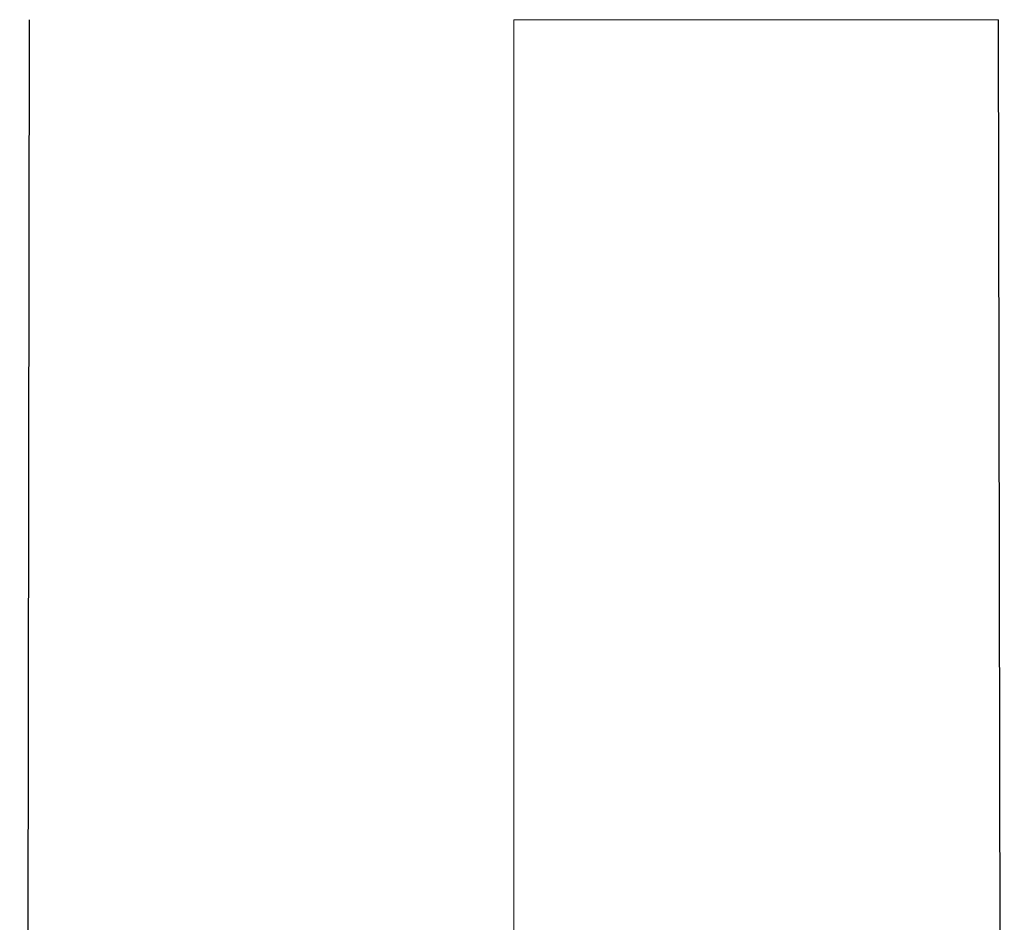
# Model space of a CAD drawing. Header units: millimetres. Extents: x 8 to 817, y 12 to 837.
# Tile 61 of 70: x 450 to 474, y 778 to 800. Entities that reach past the tile are written whole.
import ezdxf

# ---------------------------------------------------------------- set-up
doc = ezdxf.new("R2010")
doc.units = ezdxf.units.MM

msp = doc.modelspace()

# ---------------------------------------------------------------- linework, layer by layer
at = {"color": 7, "linetype": 'Continuous', "lineweight": 30}
for p, q in [((450.201, 800.201), (449.969, 667.329)), ((473.669, 720.755), (473.53, 800.201))]:
    msp.add_line(p, q, dxfattribs=at)
at = {"color": 252, "linetype": 'Continuous', "lineweight": 0}
msp.add_line((461.866, 730.413), (461.866, 800.201), dxfattribs=at)
msp.add_open_spline([(473.53, 800.201), (473.529, 800.201), (473.529, 800.201), (473.511, 800.201), (473.479, 800.201), (473.433, 800.201), (473.373, 800.201), (473.3, 800.201), (473.216, 800.201), (473.122, 800.201), (473.016, 800.201), (472.897, 800.201), (472.764, 800.201), (472.616, 800.201), (472.452, 800.201), (472.275, 800.201), (472.084, 800.201), (471.881, 800.201), (471.67, 800.201), (471.45, 800.201), (471.224, 800.201), (470.987, 800.201), (470.739, 800.201), (470.485, 800.201), (470.225, 800.201), (469.96, 800.201), (469.686, 800.201), (469.402, 800.201), (469.109, 800.201), (468.821, 800.201), (468.54, 800.201), (468.267, 800.201), (467.987, 800.201), (467.7, 800.201), (467.407, 800.201), (467.108, 800.201), (466.802, 800.201), (466.489, 800.201), (466.17, 800.201), (465.845, 800.201), (465.514, 800.201), (465.176, 800.201), (464.832, 800.201), (464.482, 800.201), (464.126, 800.201), (463.764, 800.201), (463.395, 800.201), (463.021, 800.201), (462.641, 800.201), (462.255, 800.201), (461.996, 800.201), (461.866, 800.201)], degree=3, knots=[0, 0, 0, 0, 0.023981, 0.048061, 0.072225, 0.096461, 0.120755, 0.145091, 0.168062, 0.191047, 0.214031, 0.237004, 0.259953, 0.284254, 0.308501, 0.332681, 0.356782, 0.380792, 0.4047, 0.427139, 0.449471, 0.47169, 0.49379, 0.515767, 0.536463, 0.557044, 0.577512, 0.597868, 0.618115, 0.638257, 0.655443, 0.672562, 0.68962, 0.706623, 0.723581, 0.740502, 0.757398, 0.77428, 0.79116, 0.808054, 0.824976, 0.841943, 0.858974, 0.876088, 0.893303, 0.910642, 0.928127, 0.945781, 0.963628, 0.981693, 1, 1, 1, 1], dxfattribs=at)

doc.saveas('drawing.dxf')
